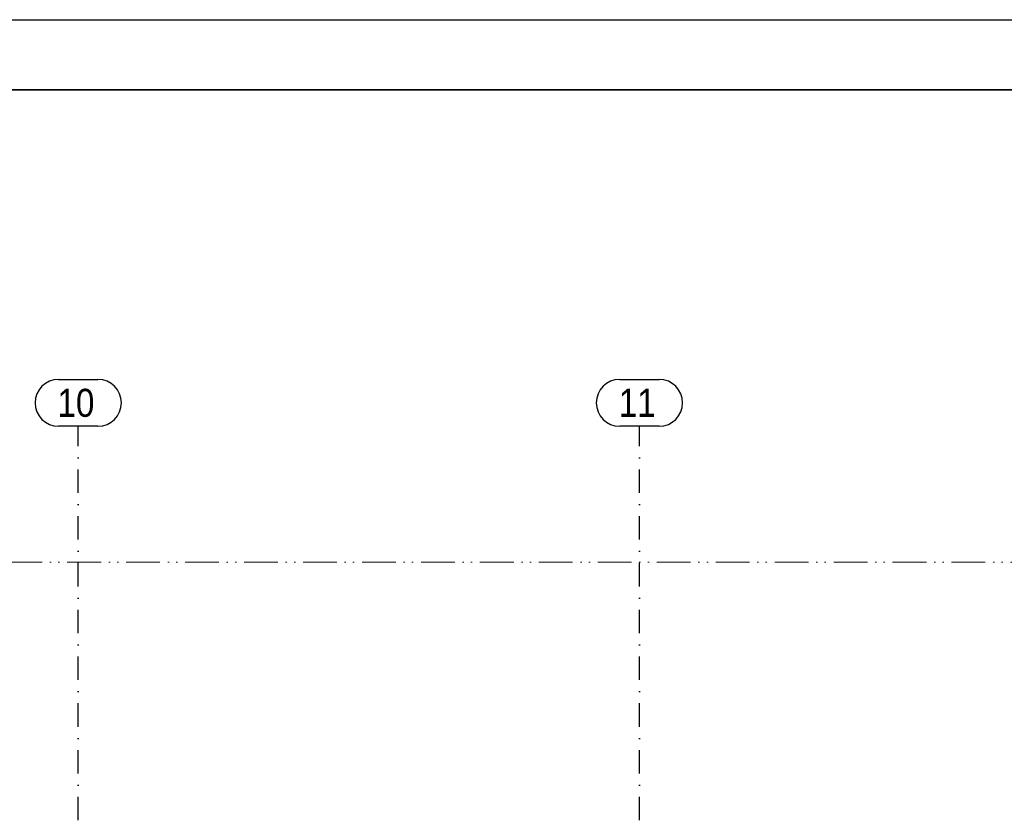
# Model space of a CAD drawing. Header units: millimetres. Extents: x 2886542 to 7567581, y -792623 to 134766.
# Tile 234 of 256: x 4794790 to 4805315, y -338676 to -330116. Entities that reach past the tile are written whole.
import ezdxf

# ---------------------------------------------------------------- set-up
doc = ezdxf.new("R2010")
doc.units = ezdxf.units.MM
doc.linetypes.add('ACAD_ISO12W100', pattern=[21, 12, -3, 0, -3, 0, -3])
doc.linetypes.add('DASHDOT', pattern=[1, 0.5, -0.25, 0, -0.25])
doc.layers.add('CKPROSTUPY_NADROVINOU', color=7, linetype='DASHDOT', lineweight=25)
doc.layers.add('Text obecně', color=7, linetype='Continuous', lineweight=25)
doc.layers.add('IN_NS_VYPLNE OTVORU', color=16, linetype='Continuous')
doc.layers.add('požárničina', color=10, linetype='Continuous')
doc.styles.add('ARIAL', font='arial.ttf')

msp = doc.modelspace()

# ---------------------------------------------------------------- linework, layer by layer
at = {"layer": 'CKPROSTUPY_NADROVINOU', "color": 0, "ltscale": 500}
for p, q in [((4795415.4, -361679.5), (4795415.4, -334462.1)), ((4801415.4, -361679.5), (4801415.4, -334462.1))]:
    msp.add_line(p, q, dxfattribs=at)
at = {"layer": 'IN_NS_VYPLNE OTVORU', "color": 0, "linetype": 'ByBlock'}
for p, q in [((4795204.1, -333962.1), (4795626.7, -333962.1)), ((4801204.1, -333962.1), (4801626.7, -333962.1)), ((4795626.7, -334462.1), (4795204.1, -334462.1)), ((4801626.7, -334462.1), (4801204.1, -334462.1))]:
    msp.add_line(p, q, dxfattribs=at)
for centre, start, end in [((4795204.1, -334212.1), 90, 270), ((4795626.7, -334212.1), 270, 90), ((4801204.1, -334212.1), 90, 270), ((4801626.7, -334212.1), 270, 90)]:
    msp.add_arc(centre, 250, start, end, dxfattribs=at)
at = {"layer": 'požárničina', "linetype": 'ACAD_ISO12W100', "lineweight": 0, "ltscale": 30}
msp.add_line((4748034.1, -335916.7), (4806339.1, -335916.7), dxfattribs=at)
at = {"layer": 'Text obecně'}
for p, q in [((4783430.1, -330115.8), (4814929.4, -330115.8)), ((4814179.4, -330865.8), (4783430.1, -330865.8)), ((4783430.1, -330865.8), (4814179.4, -330865.8)), ((4783430.1, -330865.8), (4814179.4, -330865.8)), ((4784180.1, -330865.8), (4814179.4, -330865.8))]:
    msp.add_line(p, q, dxfattribs=at)

# ---------------------------------------------------------------- texts
at = {"layer": 'IN_NS_VYPLNE OTVORU', "color": 0, "linetype": 'ByBlock', "style": 'ARIAL', "width": 0.85}
for s, p in [('10', (4795192.9, -334362.1)), ('11', (4801192.9, -334362.1))]:
    msp.add_text(s, height=300, dxfattribs=at).set_placement(p)

doc.saveas('drawing.dxf')
